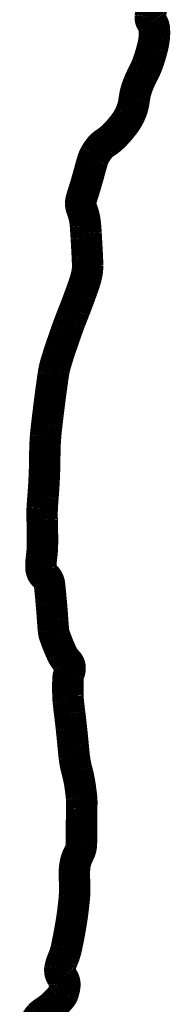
# Model space of a CAD drawing. Extents: x 0 to 8.5, y 0 to 11.
# Tile 163 of 166: x 7.6774 to 7.7105, y 1.763 to 1.9794. Entities that reach past the tile are written whole.
import ezdxf

# ---------------------------------------------------------------- set-up
doc = ezdxf.new("R2010")
doc.units = 0
doc.header["$MEASUREMENT"] = 0
doc.layers.add('BELMONT-BORDER', color=5, linetype='CONTINUOUS')

msp = doc.modelspace()

# ---------------------------------------------------------------- linework, layer by layer
at = {"layer": 'BELMONT-BORDER', "color": 5, "const_width": 0.00691}
msp.add_lwpolyline([(7.68084, 1.759, -0.08562), (7.68177, 1.76043, -0.066961), (7.68281, 1.76128, 0.042669), (7.68449, 1.76254, 0.016435), (7.68569, 1.76368, 0.022735), (7.68649, 1.76457, 0.087723), (7.68693, 1.76535, 0.048764), (7.68731, 1.76692, 0.212054), (7.68676, 1.7689, -0.219963), (7.68624, 1.77081, -0.060601), (7.68687, 1.77288, 0.050495), (7.68766, 1.77533, 0.014654), (7.68881, 1.78149, 0.017513), (7.68943, 1.78668, 0.040704), (7.68944, 1.79031, -0.049596), (7.6895, 1.79329, -0.095824), (7.69039, 1.79606, 0.123104), (7.69097, 1.79826, 0.003746), (7.69098, 1.80034, -0.003374), (7.69098, 1.80265, -0.002371), (7.69103, 1.80598, 0.005253), (7.69105, 1.80749, 0.025645), (7.691, 1.80837, 0.009099), (7.6907, 1.81084, 0.032349), (7.68998, 1.81432, -0.038866), (7.68941, 1.81722, -0.005633), (7.68913, 1.82, 0.004278), (7.68876, 1.82365, 0.003884), (7.68838, 1.82692, -0.004622), (7.68806, 1.82967, -0.022474), (7.68799, 1.83089, -0.008176), (7.68799, 1.83424, -0.086091), (7.68832, 1.83597, 0.125731), (7.68845, 1.83718, 0.162565), (7.6879, 1.83828, -0.089351), (7.68665, 1.84008, -0.020283), (7.68512, 1.84385, -0.061517), (7.68482, 1.84516, -0.009183), (7.68463, 1.84747, 0.005713), (7.68434, 1.85118, 0.002097), (7.68412, 1.85358, 0.003018), (7.68395, 1.85525, 0.196239), (7.68294, 1.85712, -0.213414), (7.68207, 1.85888, -0.045892), (7.68218, 1.86116, 0.034221), (7.6824, 1.86422, 0.009733), (7.68233, 1.86951, -0.020769), (7.68234, 1.872, -0.00839), (7.68251, 1.87445, 0.00644), (7.68273, 1.87765, 0.013169), (7.68291, 1.88365, -0.019115), (7.68308, 1.88779, -0.008961), (7.68332, 1.89018, -0.00333), (7.68411, 1.8966, -0.004058), (7.68478, 1.90143, -0.016391), (7.685, 1.90262, -0.019794), (7.68535, 1.90398, -0.009075), (7.68628, 1.90691, -0.003026), (7.68775, 1.91117, -0.006949), (7.68843, 1.91301, -0.002766), (7.68893, 1.9143, 0.000844), (7.68944, 1.91559, 0.005211), (7.69073, 1.91901, 0.006616), (7.69168, 1.92173, 0.037068), (7.6922, 1.92377, 0.048072), (7.69233, 1.92539, 0.007704), (7.69226, 1.92732, 0.003539), (7.69203, 1.9315, 0.000724), (7.69197, 1.93251, 0.000448), (7.69186, 1.93413, 0.078307), (7.69102, 1.93786, -0.158146), (7.69089, 1.93979, -0.01793), (7.6912, 1.94086, 0.008544), (7.6919, 1.94309, 0.006412), (7.69285, 1.94648, -0.010214), (7.69346, 1.9486, -0.055155), (7.69395, 1.94974, -0.038278), (7.69496, 1.95122, -0.084483), (7.69622, 1.95234, 0.057731), (7.69814, 1.95388, 0.034881), (7.70039, 1.95649, 0.049899), (7.70164, 1.95857, 0.081597), (7.70256, 1.96176, -0.072183), (7.70352, 1.96539, -0.01907), (7.70464, 1.96776, 0.02749), (7.70539, 1.96941, 0.017489), (7.70593, 1.97095, 0.011891), (7.70659, 1.97325, 0.037694), (7.70698, 1.97542, 0.042798), (7.70701, 1.97737, 0.147885), (7.70645, 1.97886, -0.194316), (7.70611, 1.98004, -0.002644), (7.70639, 1.98235, 0.001533), (7.70686, 1.98633, 0.000167)], format="xyb", dxfattribs=at)

doc.saveas('drawing.dxf')
